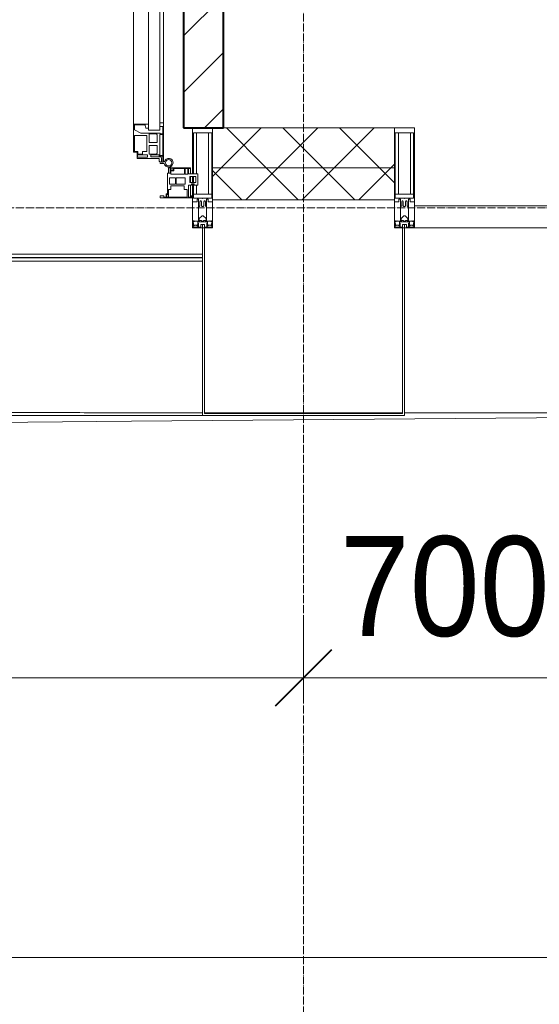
# Model space of a CAD drawing. Header units: millimetres. Extents: x 5617 to 137814, y 7718 to 189336.
# Tile 53 of 97: x 53745 to 55045, y 13406 to 15871. Entities that reach past the tile are written whole.
import ezdxf

# ---------------------------------------------------------------- set-up
doc = ezdxf.new("R2010")
doc.units = ezdxf.units.MM
doc.linetypes.add('ADSK_Линия сетки', pattern=[25, 20, -2.5, 0, -2.5])
doc.linetypes.add('Линия сетки', pattern=[25, 20, -2.5, 0, -2.5])
for name, color, linetype, lineweight in [('Двери', 7, 'Continuous', 18), ('Импосты витража', 7, 'Continuous', 18), ('Колонны', 7, 'Continuous', 18), ('Ограждение', 7, 'Continuous', 18), ('Оси', 7, 'Continuous', 9), ('Панели витража', 7, 'Continuous', 18), ('Поручни', 7, 'Continuous', 18), ('Размеры', 7, 'Continuous', 9), ('Размеры-100', 7, 'Continuous', 9), ('Стены разрез', 7, 'Continuous', 40), ('Стены штриховка', 7, 'Continuous', 40), ('Форма', 7, 'Continuous', 18), ('Элементы узлов', 7, 'Continuous', 18)]:
    doc.layers.add(name, color=color, linetype=linetype, lineweight=lineweight)
doc.styles.add('Arial', font='arial.ttf', dxfattribs={"width": 0.9, "height": 250})
doc.dimstyles.new('Основной_2_5_мм', dxfattribs={"dimscale": 304.8, "dimtxt": 255.06485, "dimasz": 0.463911, "dimexe": 0.492126, "dimexo": 0.492126, "dimgap": 0.098425, "dimtad": 1, "dimdec": 0, "dimdsep": 46, "dimtxsty": 'Arial', "dimblk1": 'OBLIQUE', "dimblk2": 'OBLIQUE', "dimsah": 1, "dimcen": 0.09, "dimdle": 0.492126, "dimazin": 2, "dimtfac": 1, "dimtdec": 4, "dimtix": 1, "dimtmove": 0, "dimatfit": 3, "dimfxl": 1, "dimtvp": 1, "dimtolj": 1, "dimtzin": 0, "dimlwd": 20, "dimlwe": 20, "dimarcsym": 2})
pattern_1 = [(45, (0, 0), (-70.71068, 70.71068), []), (135, (0, 0), (-70.71068, -70.71068), [])]

# ---------------------------------------------------------------- blocks, each defined once
blk = doc.blocks.new('135_SLK_K4_AR_rvt-1-МКСС_К4_L12_41_700_')
at = {"layer": 'Стены разрез', "lineweight": 9, "true_color": 0xaaaaaa}
h = blk.add_hatch(dxfattribs=at)
h.set_pattern_fill('FP_3', color=253, style=0, pattern_type=2)
h.set_pattern_definition([(45, (0, 0), (-70.71068, 70.71068), [])])
h.paths.add_polyline_path([(118505.9, 15600), (118550, 15600), (118550, 19600), (118450, 19600), (118450, 15600)])
at = {"layer": 'Стены разрез', "color": 253, "true_color": 0xaaaaaa}
for p, q in [((118550, 15600), (118550, 19600)), ((118450, 18900), (118450, 15600)), ((118450, 15600), (118550, 15600))]:
    blk.add_line(p, q, dxfattribs=at)
blk = doc.blocks.new('System Panel - A_PAN_Glass-7508020-МКСС_К4_L12_41_700_')
at = {"layer": 'Панели витража', "color": 253, "lineweight": 5, "true_color": 0xaaaaaa}
for p, q in [((656.25, 55), (-656.25, 55)), ((-656.25, 55), (-656.25, 0)), ((656.25, 0), (656.25, 55)), ((-656.25, 0), (656.25, 0))]:
    blk.add_line(p, q, dxfattribs=at)
blk = doc.blocks.new('Rectangular Mullion - 50Wx250H-V63-МКСС_К4_L12_41_700_')
at = {"layer": 'Элементы узлов', "color": 253, "lineweight": 5, "true_color": 0xaaaaaa}
for p, q in [((-25, 135.1), (-25, 250)), ((-25, 250), (0, 250)), ((25, 250), (0, 250)), ((25, 65.2), (25, 250)), ((-23, 237.3), (0, 237.3)), ((-23, 237.3), (-23, 135.1)), ((-14.9, 135.1), (-14.9, 237.3)), ((23, 237.3), (0, 237.3)), ((14.9, 84), (14.9, 237.3)), ((23, 237.3), (23, 73.6)), ((-25, 113.4), (-25, 128.4)), ((-23, 128.4), (-23, 113.4)), ((-25, 65.2), (-25, 110.1)), ((-23, 110.1), (-23, 73.6)), ((-14.9, 84), (-14.9, 106.6)), ((0, 84), (-23, 84)), ((0, 84), (23, 84)), ((-14, 65.2), (-25, 65.2)), ((-0.5, 73.6), (-23, 73.6)), ((-14, 71.3), (-14, 65.2)), ((-10, 71.3), (-14, 71.3)), ((-10, 53), (-10, 71.3)), ((-8.7, 53), (-10, 53)), ((-10, 53), (-10, 17)), ((-8.7, 53), (-7, 54.7)), ((-7, 65.2), (-5.9, 67.3)), ((-7, 65.2), (-7, 54.7)), ((-4.1, 67.3), (-5.9, 67.3)), ((-4.1, 67.3), (-2.9, 65.1)), ((-2.9, 65.1), (-2.9, 54.6)), ((-1.3, 53), (-2.9, 54.6)), ((0, 53), (-1.3, 53)), ((0, 53), (1.3, 53)), ((0.5, 73.6), (23, 73.6)), ((1.3, 53), (2.9, 54.6)), ((4.1, 67.3), (2.9, 65.1)), ((2.9, 65.1), (2.9, 54.6)), ((4.1, 67.3), (5.9, 67.3)), ((7, 65.2), (5.9, 67.3)), ((7, 65.2), (7, 54.7)), ((8.7, 53), (7, 54.7)), ((8.7, 53), (10, 53)), ((10, 71.3), (14, 71.3)), ((10, 53), (10, 71.3)), ((10, 53), (10, 17)), ((14, 71.3), (14, 65.2)), ((14, 65.2), (25, 65.2)), ((-8.5, 23), (-1.5, 30)), ((-1.5, 30), (0, 30)), ((1.5, 30), (0, 30)), ((8.5, 23), (1.5, 30)), ((-23.8, 14.6), (-25, 14.2)), ((-25, 0), (-25, 14.2)), ((-22.3, 17), (-23.8, 17)), ((-23.8, 17), (-23.8, 14.6)), ((-22.5, 10.6), (-23.8, 14.6)), ((-22.5, 10.6), (-23.7, 9.9)), ((-23.7, 1.3), (-23.7, 9.9)), ((-23.7, 1.3), (-11.8, 1.3)), ((-23.2, 10.2), (-22.5, 8)), ((-22.5, 8), (-22.5, 4.5)), ((-21.3, 4.5), (-22.5, 4.5)), ((-22.3, 17), (-22.3, 16)), ((-22.3, 16), (-21.3, 16)), ((-19, 17.6), (-21.3, 16)), ((-21.3, 4.5), (-21.3, 6.5)), ((-21.3, 6.5), (-14.2, 6.5)), ((-18.4, 16.6), (-19, 17.6)), ((-7.4, 16.6), (-18.4, 16.6)), ((-14.2, 6.5), (-14.2, 4.5)), ((-13.2, 4.5), (-14.2, 4.5)), ((-13.2, 4.5), (-12.2, 7.2)), ((-12.7, 7.6), (-11.3, 11.4)), ((-12.7, 7.6), (-11.8, 6.9)), ((-12.2, 9), (-12.2, 14.8)), ((-12.2, 14.8), (0, 14.8)), ((-11.8, 1.3), (-11.8, 6.9)), ((-10.5, 11.2), (-11.3, 11.4)), ((-10.5, 1.5), (-10.5, 11.2)), ((-4.8, 1.5), (-10.5, 1.5)), ((-10, 17), (-7.5, 17)), ((-8.5, 18.5), (-8.5, 23)), ((-7.5, 18.5), (-8.5, 18.5)), ((-7.5, 17), (-7.5, 18.5)), ((-7.4, 18), (-7.4, 16.6)), ((-2.6, 18), (-7.4, 18)), ((0, 8), (-4.8, 8)), ((-4.8, 1.5), (-4.8, 8)), ((-2.6, 18), (-2.6, 16.8)), ((-2.6, 16.8), (0, 16.8)), ((2.6, 16.8), (0, 16.8)), ((0, 14.8), (0, 16.8)), ((0, 14.8), (0, 16.8)), ((12.2, 14.8), (0, 14.8)), ((0, 0), (0, 8)), ((0, 8), (4.8, 8)), ((0, 0), (0, 8)), ((2.6, 18), (2.6, 16.8)), ((2.6, 18), (7.4, 18)), ((4.8, 1.5), (4.8, 8)), ((4.8, 1.5), (10.5, 1.5)), ((7.4, 18), (7.4, 16.6)), ((7.4, 16.6), (18.4, 16.6)), ((7.5, 18.5), (8.5, 18.5)), ((7.5, 17), (7.5, 18.5)), ((10, 17), (7.5, 17)), ((8.5, 18.5), (8.5, 23)), ((10.5, 11.2), (11.3, 11.4)), ((10.5, 1.5), (10.5, 11.2)), ((12.7, 7.6), (11.3, 11.4)), ((12.7, 7.6), (11.8, 6.9)), ((11.8, 1.3), (11.8, 6.9)), ((23.7, 1.3), (11.8, 1.3)), ((12.2, 9), (12.2, 14.8)), ((13.2, 4.5), (12.2, 7.2)), ((13.2, 4.5), (14.2, 4.5)), ((21.3, 6.5), (14.2, 6.5)), ((14.2, 6.5), (14.2, 4.5)), ((18.4, 16.6), (19, 17.6)), ((19, 17.6), (21.3, 16)), ((22.3, 16), (21.3, 16)), ((21.3, 4.5), (21.3, 6.5)), ((21.3, 4.5), (22.5, 4.5)), ((22.3, 17), (22.3, 16)), ((22.3, 17), (23.8, 17)), ((22.5, 10.6), (23.8, 14.6)), ((22.5, 10.6), (23.7, 9.9)), ((23.2, 10.2), (22.5, 8)), ((22.5, 8), (22.5, 4.5)), ((23.7, 1.3), (23.7, 9.9)), ((23.8, 17), (23.8, 14.6)), ((23.8, 14.6), (25, 14.2)), ((25, 0), (25, 14.2)), ((-25, 0), (0, 0)), ((25, 0), (0, 0))]:
    blk.add_line(p, q, dxfattribs=at)
for centre, start, end in [((-0.5, 73.1), 360, 90), ((0.5, 73.1), 90, 180)]:
    blk.add_arc(centre, 0.5, start, end, dxfattribs=at)
blk = doc.blocks.new('Rectangular Mullion - R_StandardFrame_50Wx250H-V64-МКСС_К4_L12_41_700_')
at = {"layer": 'Импосты витража', "color": 253, "lineweight": 5, "true_color": 0xaaaaaa}
for p, q in [((-25, -110.1), (-25, 0)), ((-25, 0), (0, 0)), ((5, 0), (25, 0)), ((25, 0), (25, -250)), ((-25, -128.4), (-25, -113.4)), ((-25, -250), (-25, -135.1)), ((25, -250), (-25, -250))]:
    blk.add_line(p, q, dxfattribs=at)
blk = doc.blocks.new('Rectangular Mullion - 50Wx250H-2623690-МКСС_К4_L12_41_700_')
at = {"layer": 'Элементы узлов', "color": 253, "lineweight": 5, "true_color": 0xaaaaaa}
for p, q in [((-25, 65.2), (-25, 250)), ((-25, 250), (0, 250)), ((25, 250), (0, 250)), ((25, 65.2), (25, 250)), ((-23, 237.3), (0, 237.3)), ((-23, 237.3), (-23, 73.6)), ((-14.9, 84), (-14.9, 237.3)), ((23, 237.3), (0, 237.3)), ((14.9, 84), (14.9, 237.3)), ((23, 237.3), (23, 73.6)), ((0, 84), (-23, 84)), ((0, 84), (23, 84)), ((-14, 65.2), (-25, 65.2)), ((-0.5, 73.6), (-23, 73.6)), ((-14, 71.3), (-14, 65.2)), ((-10, 71.3), (-14, 71.3)), ((-10, 53), (-10, 71.3)), ((-8.7, 53), (-10, 53)), ((-10, 53), (-10, 17)), ((-8.7, 53), (-7, 54.7)), ((-7, 65.2), (-5.9, 67.3)), ((-7, 65.2), (-7, 54.7)), ((-4.1, 67.3), (-5.9, 67.3)), ((-4.1, 67.3), (-2.9, 65.1)), ((-2.9, 65.1), (-2.9, 54.6)), ((-1.3, 53), (-2.9, 54.6)), ((0, 53), (-1.3, 53)), ((0, 53), (1.3, 53)), ((0.5, 73.6), (23, 73.6)), ((1.3, 53), (2.9, 54.6)), ((4.1, 67.3), (2.9, 65.1)), ((2.9, 65.1), (2.9, 54.6)), ((4.1, 67.3), (5.9, 67.3)), ((7, 65.2), (5.9, 67.3)), ((7, 65.2), (7, 54.7)), ((8.7, 53), (7, 54.7)), ((8.7, 53), (10, 53)), ((10, 71.3), (14, 71.3)), ((10, 53), (10, 71.3)), ((10, 53), (10, 17)), ((14, 71.3), (14, 65.2)), ((14, 65.2), (25, 65.2)), ((-8.5, 23), (-1.5, 30)), ((-1.5, 30), (0, 30)), ((1.5, 30), (0, 30)), ((8.5, 23), (1.5, 30)), ((-23.8, 14.6), (-25, 14.2)), ((-25, 0), (-25, 14.2)), ((-22.3, 17), (-23.8, 17)), ((-23.8, 17), (-23.8, 14.6)), ((-22.5, 10.6), (-23.8, 14.6)), ((-22.5, 10.6), (-23.7, 9.9)), ((-23.7, 1.3), (-23.7, 9.9)), ((-23.7, 1.3), (-11.8, 1.3)), ((-23.2, 10.2), (-22.5, 8)), ((-22.5, 8), (-22.5, 4.5)), ((-21.3, 4.5), (-22.5, 4.5)), ((-22.3, 17), (-22.3, 16)), ((-22.3, 16), (-21.3, 16)), ((-19, 17.6), (-21.3, 16)), ((-21.3, 4.5), (-21.3, 6.5)), ((-21.3, 6.5), (-14.2, 6.5)), ((-18.4, 16.6), (-19, 17.6)), ((-7.4, 16.6), (-18.4, 16.6)), ((-14.2, 6.5), (-14.2, 4.5)), ((-13.2, 4.5), (-14.2, 4.5)), ((-13.2, 4.5), (-12.2, 7.2)), ((-12.7, 7.6), (-11.3, 11.4)), ((-12.7, 7.6), (-11.8, 6.9)), ((-12.2, 9), (-12.2, 14.8)), ((-12.2, 14.8), (0, 14.8)), ((-11.8, 1.3), (-11.8, 6.9)), ((-10.5, 11.2), (-11.3, 11.4)), ((-10.5, 1.5), (-10.5, 11.2)), ((-4.8, 1.5), (-10.5, 1.5)), ((-10, 17), (-7.5, 17)), ((-8.5, 18.5), (-8.5, 23)), ((-7.5, 18.5), (-8.5, 18.5)), ((-7.5, 17), (-7.5, 18.5)), ((-7.4, 18), (-7.4, 16.6)), ((-2.6, 18), (-7.4, 18)), ((0, 8), (-4.8, 8)), ((-4.8, 1.5), (-4.8, 8)), ((-2.6, 18), (-2.6, 16.8)), ((-2.6, 16.8), (0, 16.8)), ((2.6, 16.8), (0, 16.8)), ((0, 14.8), (0, 16.8)), ((0, 14.8), (0, 16.8)), ((12.2, 14.8), (0, 14.8)), ((0, 0), (0, 8)), ((0, 8), (4.8, 8)), ((0, 0), (0, 8)), ((2.6, 18), (2.6, 16.8)), ((2.6, 18), (7.4, 18)), ((4.8, 1.5), (4.8, 8)), ((4.8, 1.5), (10.5, 1.5)), ((7.4, 18), (7.4, 16.6)), ((7.4, 16.6), (18.4, 16.6)), ((7.5, 18.5), (8.5, 18.5)), ((7.5, 17), (7.5, 18.5)), ((10, 17), (7.5, 17)), ((8.5, 18.5), (8.5, 23)), ((10.5, 11.2), (11.3, 11.4)), ((10.5, 1.5), (10.5, 11.2)), ((12.7, 7.6), (11.3, 11.4)), ((12.7, 7.6), (11.8, 6.9)), ((11.8, 1.3), (11.8, 6.9)), ((23.7, 1.3), (11.8, 1.3)), ((12.2, 9), (12.2, 14.8)), ((13.2, 4.5), (12.2, 7.2)), ((13.2, 4.5), (14.2, 4.5)), ((21.3, 6.5), (14.2, 6.5)), ((14.2, 6.5), (14.2, 4.5)), ((18.4, 16.6), (19, 17.6)), ((19, 17.6), (21.3, 16)), ((22.3, 16), (21.3, 16)), ((21.3, 4.5), (21.3, 6.5)), ((21.3, 4.5), (22.5, 4.5)), ((22.3, 17), (22.3, 16)), ((22.3, 17), (23.8, 17)), ((22.5, 10.6), (23.8, 14.6)), ((22.5, 10.6), (23.7, 9.9)), ((23.2, 10.2), (22.5, 8)), ((22.5, 8), (22.5, 4.5)), ((23.7, 1.3), (23.7, 9.9)), ((23.8, 17), (23.8, 14.6)), ((23.8, 14.6), (25, 14.2)), ((25, 0), (25, 14.2)), ((-25, 0), (0, 0)), ((25, 0), (0, 0))]:
    blk.add_line(p, q, dxfattribs=at)
for centre, start, end in [((-0.5, 73.1), 360, 90), ((0.5, 73.1), 90, 180)]:
    blk.add_arc(centre, 0.5, start, end, dxfattribs=at)
blk = doc.blocks.new('Rectangular Mullion - R_StandardFrame_50Wx250H-7505731-МКСС_К4_L12_41_700_')
at = {"layer": 'Импосты витража', "color": 253, "lineweight": 5, "true_color": 0xaaaaaa}
for p, q in [((-25, -250), (-25, 0)), ((-25, 0), (-5, 0)), ((0, 0), (25, 0)), ((25, 0), (25, -250)), ((25, -250), (-25, -250))]:
    blk.add_line(p, q, dxfattribs=at)
blk = doc.blocks.new('A_PAN_ALU_Door_Double - EXT_1_Double_EQ-7507534-МКСС_К4_L12_41_700_')
at = {"layer": 'Двери', "color": 253, "lineweight": 5, "true_color": 0xaaaaaa}
for p, q in [((-583.7, 659.3), (-583.7, 758.9)), ((-583.7, 758.9), (-578.6, 758.9)), ((-583.7, 659.3), (-583.7, 758.9)), ((-583.7, 758.9), (-578.6, 758.9)), ((-581.6, 750.3), (-581.6, 742.3)), ((-579.8, 750.3), (-581.6, 750.3)), ((-581.6, 750.3), (-581.6, 742.3)), ((-579.8, 750.3), (-581.6, 750.3)), ((-581.6, 742.3), (-572.9, 742.3)), ((-581.6, 742.3), (-572.9, 742.3)), ((-581.6, 740.6), (-581.6, 688.2)), ((-574.6, 740.6), (-581.6, 740.6)), ((-581.6, 740.6), (-581.6, 688.2)), ((-574.6, 740.6), (-581.6, 740.6)), ((-579.8, 748.9), (-579.8, 750.3)), ((-579.8, 748.9), (-579.8, 750.3)), ((-578.6, 748.9), (-579.8, 748.9)), ((-578.6, 748.9), (-579.8, 748.9)), ((-578.6, 758.9), (-578.6, 748.9)), ((-578.6, 758.9), (-578.6, 748.9)), ((-574.6, 688.2), (-574.6, 740.6)), ((-574.6, 688.2), (-574.6, 740.6)), ((-572.9, 742.3), (-572.9, 739.3)), ((-572.9, 742.3), (-572.9, 739.3)), ((-572.9, 739.3), (-543.6, 739.3)), ((-572.9, 739.3), (-543.6, 739.3)), ((-543.6, 744.8), (-518.6, 744.8)), ((-543.6, 739.3), (-543.6, 744.8)), ((-543.6, 744.8), (-518.6, 744.8)), ((-543.6, 739.3), (-543.6, 744.8)), ((-518.6, 744.8), (-518.6, 741.8)), ((-518.6, 744.8), (-518.6, 741.8)), ((-518.6, 741.8), (-517.1, 741.8)), ((-518.6, 741.8), (-517.1, 741.8)), ((-517.1, 741.8), (-517.1, 732.3)), ((-517.1, 741.8), (-517.1, 732.3)), ((518.6, 741.8), (517.1, 741.8)), ((517.1, 741.8), (517.1, 732.3)), ((518.6, 741.8), (517.1, 741.8)), ((517.1, 741.8), (517.1, 732.3)), ((543.6, 744.8), (518.6, 744.8)), ((518.6, 744.8), (518.6, 741.8)), ((543.6, 744.8), (518.6, 744.8)), ((518.6, 744.8), (518.6, 741.8)), ((543.6, 739.3), (543.6, 744.8)), ((543.6, 739.3), (543.6, 744.8)), ((572.9, 739.3), (543.6, 739.3)), ((572.9, 739.3), (543.6, 739.3)), ((581.6, 742.3), (572.9, 742.3)), ((572.9, 742.3), (572.9, 739.3)), ((581.6, 742.3), (572.9, 742.3)), ((572.9, 742.3), (572.9, 739.3)), ((574.6, 688.2), (574.6, 740.6)), ((574.6, 740.6), (581.6, 740.6)), ((574.6, 688.2), (574.6, 740.6)), ((574.6, 740.6), (581.6, 740.6)), ((583.7, 758.9), (578.6, 758.9)), ((578.6, 758.9), (578.6, 748.9)), ((583.7, 758.9), (578.6, 758.9)), ((578.6, 758.9), (578.6, 748.9)), ((578.6, 748.9), (579.8, 748.9)), ((578.6, 748.9), (579.8, 748.9)), ((579.8, 748.9), (579.8, 750.3)), ((579.8, 750.3), (581.6, 750.3)), ((579.8, 748.9), (579.8, 750.3)), ((579.8, 750.3), (581.6, 750.3)), ((581.6, 750.3), (581.6, 742.3)), ((581.6, 750.3), (581.6, 742.3)), ((581.6, 740.6), (581.6, 688.2)), ((581.6, 740.6), (581.6, 688.2)), ((583.7, 659.3), (583.7, 758.9)), ((583.7, 659.3), (583.7, 758.9)), ((-566.1, 737.5), (-567.6, 734.8)), ((-566.1, 737.5), (-567.6, 734.8)), ((-567.6, 734.8), (-567.6, 715.8)), ((-567.6, 734.8), (-567.6, 715.8)), ((-567.6, 715.8), (-547.7, 715.8)), ((-567.6, 715.8), (-547.7, 715.8)), ((-547.7, 737.5), (-566.1, 737.5)), ((-547.7, 737.5), (-566.1, 737.5)), ((-547.7, 715.8), (-547.7, 737.5)), ((-547.7, 715.8), (-547.7, 737.5)), ((-541.3, 730.5), (-541.3, 691)), ((-531.2, 730.5), (-541.3, 730.5)), ((-541.3, 730.5), (-541.3, 691)), ((-531.2, 730.5), (-541.3, 730.5)), ((-531.2, 737.1), (-531.2, 730.5)), ((-518.8, 737.1), (-531.2, 737.1)), ((-531.2, 737.1), (-531.2, 730.5)), ((-518.8, 737.1), (-531.2, 737.1)), ((-518.8, 730.6), (-518.8, 737.1)), ((-518.8, 730.6), (-518.8, 737.1)), ((-510.6, 730.6), (-518.8, 730.6)), ((-510.6, 730.6), (-518.8, 730.6)), ((-517.1, 732.3), (-508.2, 732.3)), ((-517.1, 732.3), (-508.2, 732.3)), ((-510.6, 691), (-510.6, 730.6)), ((-510.6, 691), (-510.6, 730.6)), ((-508.2, 732.3), (-508.2, 662.3)), ((-508.2, 732.3), (-508.2, 662.3)), ((517.1, 732.3), (508.2, 732.3)), ((508.2, 732.3), (508.2, 662.3)), ((517.1, 732.3), (508.2, 732.3)), ((508.2, 732.3), (508.2, 662.3)), ((510.6, 691), (510.6, 730.6)), ((510.6, 730.6), (518.8, 730.6)), ((510.6, 691), (510.6, 730.6)), ((510.6, 730.6), (518.8, 730.6)), ((518.8, 730.6), (518.8, 737.1)), ((518.8, 737.1), (531.2, 737.1)), ((518.8, 730.6), (518.8, 737.1)), ((518.8, 737.1), (531.2, 737.1)), ((531.2, 737.1), (531.2, 730.5)), ((531.2, 737.1), (531.2, 730.5)), ((531.2, 730.5), (541.3, 730.5)), ((531.2, 730.5), (541.3, 730.5)), ((541.3, 730.5), (541.3, 691)), ((541.3, 730.5), (541.3, 691)), ((547.7, 715.8), (547.7, 737.5)), ((547.7, 737.5), (566.1, 737.5)), ((547.7, 715.8), (547.7, 737.5)), ((547.7, 737.5), (566.1, 737.5)), ((567.6, 715.8), (547.7, 715.8)), ((567.6, 715.8), (547.7, 715.8)), ((566.1, 737.5), (567.6, 734.8)), ((566.1, 737.5), (567.6, 734.8)), ((567.6, 734.8), (567.6, 715.8)), ((567.6, 734.8), (567.6, 715.8)), ((-567.6, 708), (-567.6, 688.9)), ((-547.7, 708), (-567.6, 708)), ((-567.6, 708), (-567.6, 688.9)), ((-547.7, 708), (-567.6, 708)), ((-547.7, 686.3), (-547.7, 708)), ((-547.7, 686.3), (-547.7, 708)), ((-541.3, 691), (-510.6, 691)), ((-541.3, 691), (-510.6, 691)), ((541.3, 691), (510.6, 691)), ((541.3, 691), (510.6, 691)), ((547.7, 708), (567.6, 708)), ((547.7, 686.3), (547.7, 708)), ((547.7, 708), (567.6, 708)), ((547.7, 686.3), (547.7, 708)), ((567.6, 708), (567.6, 688.9)), ((567.6, 708), (567.6, 688.9)), ((-583.7, 244.2), (-583.7, 677.3)), ((-581.6, 688.2), (-574.6, 688.2)), ((-581.6, 688.2), (-574.6, 688.2)), ((-581.6, 686.5), (-581.6, 668.4)), ((-575.4, 686.5), (-581.6, 686.5)), ((-581.6, 686.5), (-581.6, 668.4)), ((-575.4, 686.5), (-581.6, 686.5)), ((-581.6, 668.4), (-574.6, 668.4)), ((-581.6, 668.4), (-574.6, 668.4)), ((-575.4, 684.5), (-575.4, 686.5)), ((-575.4, 684.5), (-575.4, 686.5)), ((-526.4, 684.5), (-575.4, 684.5)), ((-526.4, 684.5), (-575.4, 684.5)), ((-574.6, 677.3), (-546, 677.3)), ((-574.6, 244.2), (-574.6, 677.3)), ((-574.6, 668.4), (-574.6, 659.3)), ((-574.6, 668.4), (-574.6, 659.3)), ((-567.6, 688.9), (-566.1, 686.3)), ((-567.6, 688.9), (-566.1, 686.3)), ((-566.1, 686.3), (-547.7, 686.3)), ((-566.1, 686.3), (-547.7, 686.3)), ((-546, 677.3), (-546, 244.2)), ((-546, 672), (-539.3, 672)), ((-546, 662.3), (-546, 672)), ((-546, 672), (-539.3, 672)), ((-546, 662.3), (-546, 672)), ((-539.3, 672), (-537.1, 665.9)), ((-539.3, 672), (-537.1, 665.9)), ((-537.1, 665.9), (-537.1, 663.8)), ((-537.1, 665.9), (-537.1, 663.8)), ((-510.6, 676.8), (-526.4, 684.5)), ((-510.6, 676.8), (-526.4, 684.5)), ((-510.6, 663.8), (-510.6, 676.8)), ((-510.6, 663.8), (-510.6, 676.8)), ((510.6, 676.8), (526.4, 684.5)), ((510.6, 676.8), (526.4, 684.5)), ((510.6, 663.8), (510.6, 676.8)), ((510.6, 663.8), (510.6, 676.8)), ((526.4, 684.5), (575.4, 684.5)), ((526.4, 684.5), (575.4, 684.5)), ((539.3, 672), (537.1, 665.9)), ((539.3, 672), (537.1, 665.9)), ((537.1, 665.9), (537.1, 663.8)), ((537.1, 665.9), (537.1, 663.8)), ((546, 672), (539.3, 672)), ((546, 672), (539.3, 672)), ((546, 677.3), (546, 244.2)), ((574.6, 677.3), (546, 677.3)), ((546, 662.3), (546, 672)), ((546, 662.3), (546, 672)), ((566.1, 686.3), (547.7, 686.3)), ((566.1, 686.3), (547.7, 686.3)), ((567.6, 688.9), (566.1, 686.3)), ((567.6, 688.9), (566.1, 686.3)), ((581.6, 688.2), (574.6, 688.2)), ((581.6, 688.2), (574.6, 688.2)), ((574.6, 244.2), (574.6, 677.3)), ((581.6, 668.4), (574.6, 668.4)), ((574.6, 668.4), (574.6, 659.3)), ((581.6, 668.4), (574.6, 668.4)), ((574.6, 668.4), (574.6, 659.3)), ((575.4, 684.5), (575.4, 686.5)), ((575.4, 686.5), (581.6, 686.5)), ((575.4, 684.5), (575.4, 686.5)), ((575.4, 686.5), (581.6, 686.5)), ((581.6, 686.5), (581.6, 668.4)), ((581.6, 686.5), (581.6, 668.4)), ((583.7, 244.2), (583.7, 677.3)), ((-574.6, 659.3), (-583.7, 659.3)), ((-574.6, 659.3), (-583.7, 659.3)), ((-508.2, 662.3), (-546, 662.3)), ((-508.2, 662.3), (-546, 662.3)), ((-537.1, 663.8), (-510.6, 663.8)), ((-537.1, 663.8), (-510.6, 663.8)), ((-508.2, 662.3), (-508.2, 259.2)), ((508.2, 662.3), (546, 662.3)), ((508.2, 662.3), (546, 662.3)), ((508.2, 662.3), (508.2, 259.2)), ((537.1, 663.8), (510.6, 663.8)), ((537.1, 663.8), (510.6, 663.8)), ((574.6, 659.3), (583.7, 659.3)), ((574.6, 659.3), (583.7, 659.3)), ((-583.7, 262.2), (-574.6, 262.2)), ((-583.7, 164.2), (-583.7, 262.2)), ((-581.6, 253.1), (-581.6, 235.1)), ((-574.6, 253.1), (-581.6, 253.1)), ((-574.6, 262.2), (-574.6, 253.1)), ((-546, 259.2), (-508.2, 259.2)), ((-546, 249.6), (-546, 259.2)), ((-539.3, 249.6), (-546, 249.6)), ((-537.1, 255.7), (-539.3, 249.6)), ((-537.1, 257.7), (-537.1, 255.7)), ((-510.6, 257.7), (-537.1, 257.7)), ((-510.6, 244.7), (-510.6, 257.7)), ((-508.2, 259.2), (-508.2, 189.3)), ((546, 259.2), (508.2, 259.2)), ((508.2, 259.2), (508.2, 189.3)), ((510.6, 244.7), (510.6, 257.7)), ((510.6, 257.7), (537.1, 257.7)), ((537.1, 257.7), (537.1, 255.7)), ((537.1, 255.7), (539.3, 249.6)), ((539.3, 249.6), (546, 249.6)), ((546, 249.6), (546, 259.2)), ((583.7, 262.2), (574.6, 262.2)), ((574.6, 262.2), (574.6, 253.1)), ((574.6, 253.1), (581.6, 253.1)), ((581.6, 253.1), (581.6, 235.1)), ((583.7, 164.2), (583.7, 262.2)), ((-581.6, 235.1), (-575.4, 235.1)), ((-581.6, 233.4), (-581.6, 180.9)), ((-574.6, 233.4), (-581.6, 233.4)), ((-575.4, 237), (-526.4, 237)), ((-575.4, 235.1), (-575.4, 237)), ((-574.6, 244.2), (-546, 244.2)), ((-574.6, 180.9), (-574.6, 233.4)), ((-566.1, 235.3), (-567.6, 232.6)), ((-567.6, 232.6), (-567.6, 213.6)), ((-547.7, 235.3), (-566.1, 235.3)), ((-547.7, 213.6), (-547.7, 235.3)), ((-541.3, 230.6), (-541.3, 191)), ((-510.6, 230.6), (-541.3, 230.6)), ((-526.4, 237), (-510.6, 244.7)), ((-510.6, 191), (-510.6, 230.6)), ((526.4, 237), (510.6, 244.7)), ((510.6, 230.6), (541.3, 230.6)), ((510.6, 191), (510.6, 230.6)), ((575.4, 237), (526.4, 237)), ((541.3, 230.6), (541.3, 191)), ((574.6, 244.2), (546, 244.2)), ((547.7, 213.6), (547.7, 235.3)), ((547.7, 235.3), (566.1, 235.3)), ((566.1, 235.3), (567.6, 232.6)), ((567.6, 232.6), (567.6, 213.6)), ((574.6, 233.4), (581.6, 233.4)), ((574.6, 180.9), (574.6, 233.4)), ((575.4, 235.1), (575.4, 237)), ((581.6, 235.1), (575.4, 235.1)), ((581.6, 233.4), (581.6, 180.9)), ((-567.6, 213.6), (-547.7, 213.6)), ((-567.6, 205.7), (-567.6, 186.7)), ((-547.7, 205.7), (-567.6, 205.7)), ((-547.7, 184), (-547.7, 205.7)), ((567.6, 213.6), (547.7, 213.6)), ((547.7, 205.7), (567.6, 205.7)), ((547.7, 184), (547.7, 205.7)), ((567.6, 205.7), (567.6, 186.7)), ((-581.6, 180.9), (-574.6, 180.9)), ((-581.6, 179.2), (-581.6, 164.2)), ((-572.9, 179.2), (-581.6, 179.2)), ((-578.6, 164.2), (-578.6, 174.5)), ((-575.5, 177.5), (-551.3, 177.5)), ((-572.9, 182.2), (-572.9, 179.2)), ((-551.3, 182.2), (-572.9, 182.2)), ((-572.4, 173.3), (-572.4, 165.6)), ((-517.1, 173.3), (-572.4, 173.3)), ((-567.6, 186.7), (-566.1, 184)), ((-566.1, 184), (-547.7, 184)), ((-551.3, 177.5), (-551.3, 182.2)), ((-543.6, 182.2), (-543.6, 176.7)), ((-518.6, 182.2), (-543.6, 182.2)), ((-543.6, 176.7), (-518.6, 176.7)), ((-541.3, 191), (-531.2, 191)), ((-531.2, 191), (-531.2, 184.4)), ((-531.2, 184.4), (-518.8, 184.4)), ((-518.8, 191), (-510.6, 191)), ((-518.8, 184.4), (-518.8, 191)), ((-518.6, 176.7), (-518.6, 182.2)), ((-517.1, 189.3), (-517.1, 173.3)), ((-508.2, 189.3), (-517.1, 189.3)), ((508.2, 189.3), (517.1, 189.3)), ((518.8, 191), (510.6, 191)), ((517.1, 189.3), (517.1, 173.3)), ((517.1, 173.3), (572.4, 173.3)), ((518.6, 182.2), (543.6, 182.2)), ((518.6, 176.7), (518.6, 182.2)), ((543.6, 176.7), (518.6, 176.7)), ((518.8, 184.4), (518.8, 191)), ((531.2, 184.4), (518.8, 184.4)), ((541.3, 191), (531.2, 191)), ((531.2, 191), (531.2, 184.4)), ((543.6, 182.2), (543.6, 176.7)), ((566.1, 184), (547.7, 184)), ((551.3, 177.5), (551.3, 182.2)), ((551.3, 182.2), (572.9, 182.2)), ((575.5, 177.5), (551.3, 177.5)), ((567.6, 186.7), (566.1, 184)), ((572.4, 173.3), (572.4, 165.6)), ((572.9, 182.2), (572.9, 179.2)), ((572.9, 179.2), (581.6, 179.2)), ((581.6, 180.9), (574.6, 180.9)), ((578.6, 164.2), (578.6, 174.5)), ((581.6, 179.2), (581.6, 164.2)), ((-575.1, 160.7), (-585.4, 160.7)), ((-581.6, 164.2), (-578.6, 164.2)), ((-575.1, 165.6), (-575.1, 160.7)), ((-572.4, 165.6), (-575.1, 165.6)), ((572.4, 165.6), (575.1, 165.6)), ((575.1, 165.6), (575.1, 160.7)), ((575.1, 160.7), (585.4, 160.7)), ((581.6, 164.2), (578.6, 164.2))]:
    blk.add_line(p, q, dxfattribs=at)
at = {"layer": 'Двери', "lineweight": 5}
for p, q in [((-597.6, 721.7), (-626.4, 720.7)), ((-597.6, 723.5), (-597.6, 696)), ((-583.6, 726), (-595.1, 726)), ((583.6, 726), (595.1, 726)), ((597.6, 723.5), (597.6, 696)), ((597.6, 721.7), (626.4, 720.7)), ((-624.5, 698.8), (-597.6, 697.7)), ((-595.1, 693.5), (-583.6, 693.5)), ((595.1, 693.5), (583.6, 693.5)), ((624.5, 698.8), (597.6, 697.7)), ((-660.1, 685.7), (-660.1, 611.5)), ((-640.1, 611.5), (-640.1, 683.8)), ((640.1, 611.5), (640.1, 683.8)), ((660.1, 685.7), (660.1, 611.5)), ((-605.1, 596.5), (-625.1, 596.5)), ((-605.1, 576.5), (-605.1, 596.5)), ((605.1, 576.5), (605.1, 596.5)), ((605.1, 596.5), (625.1, 596.5)), ((-625.1, 576.5), (-605.1, 576.5)), ((625.1, 576.5), (605.1, 576.5))]:
    blk.add_line(p, q, dxfattribs=at)
at = {"layer": 'Двери', "color": 254, "lineweight": 5, "true_color": 0xd4d4d4}
for centre, start, end in [((-596.2, 162.6), 359.296, 89.0613), ((596.2, 162.6), 90.9387, 180.704)]:
    blk.add_arc(centre, 596.2, start, end, dxfattribs=at)
at = {"layer": 'Двери', "lineweight": 5}
for centre, radius, start, end in [((-625.1, 685.7), 35, 92.1945, 180), ((-595.1, 723.5), 2.5, 90, 180), ((595.1, 723.5), 2.5, 360, 90), ((625.1, 685.7), 35, 360, 87.8055), ((-625.1, 683.8), 15, 87.8056, 180), ((-595.1, 696), 2.5, 180, 270), ((595.1, 696), 2.5, 270, 360), ((625.1, 683.8), 15, 0, 92.1944), ((-625.1, 611.5), 35, 180, 270), ((-625.1, 611.5), 15, 180, 270), ((625.1, 611.5), 35, 270, 360), ((625.1, 611.5), 15, 270, 360)]:
    blk.add_arc(centre, radius, start, end, dxfattribs=at)
at = {"layer": 'Двери', "color": 253, "lineweight": 5, "true_color": 0xaaaaaa}
for centre, radius, start, end in [((-596.2, 162.7), 11, 16.047, 350.0284), ((-575.5, 174.5), 3, 90, 180), ((575.5, 174.5), 3, 360, 90), ((596.2, 162.7), 11, 189.9716, 163.953), ((-596.2, 162.6), 8, 90, 270), ((-596.2, 162.6), 8, 270, 90), ((-583.7, 166.3), 2.03, 196.0721, 270), ((583.7, 166.3), 2.03, 270, 343.9279), ((596.2, 162.6), 8, 90, 270), ((596.2, 162.6), 8, 270, 90)]:
    blk.add_arc(centre, radius, start, end, dxfattribs=at)
at = {"layer": 'Панели витража', "color": 253, "lineweight": 5, "true_color": 0xaaaaaa}
for p, q in [((-600.3, 150), (-651.2, 150)), ((-651.2, 150), (-651.2, 148.5)), ((-651.2, 148.5), (-645.9, 148.5)), ((-651.2, 148.5), (-651.2, 135.1)), ((-645.9, 148.5), (-645.9, 135.1)), ((-644.3, 134.5), (-644.3, 148.2)), ((-644.3, 148.2), (-637.3, 148.2)), ((-637.3, 148.2), (-637.3, 134.5)), ((-635.9, 134.2), (-635.9, 148.4)), ((-635.9, 148.4), (-608.9, 148.4)), ((-608.9, 148.4), (-608.9, 142.8)), ((-607.5, 148.7), (-601.5, 148.7)), ((-607.5, 144.4), (-607.5, 148.7)), ((-601.5, 148.7), (-601.5, 144.4)), ((-600.3, 136.5), (-600.3, 150)), ((-596.2, 150), (-600.3, 150)), ((-596.2, 136.5), (-596.2, 150)), ((596.2, 150), (596.2, 136.5)), ((600.3, 150), (596.2, 150)), ((651.2, 150), (600.3, 150)), ((600.3, 150), (600.3, 136.5)), ((601.5, 144.4), (601.5, 148.7)), ((601.5, 148.7), (607.5, 148.7)), ((607.5, 148.7), (607.5, 144.4)), ((608.9, 142.8), (608.9, 148.4)), ((608.9, 148.4), (635.9, 148.4)), ((635.9, 148.4), (635.9, 134.2)), ((637.3, 148.2), (644.3, 148.2)), ((637.3, 134.5), (637.3, 148.2)), ((644.3, 148.2), (644.3, 134.5)), ((645.9, 135.1), (645.9, 148.5)), ((645.9, 148.5), (651.2, 148.5)), ((651.2, 148.5), (651.2, 150)), ((651.2, 135.1), (651.2, 148.5)), ((-645.9, 135.1), (-669.2, 135.1)), ((-669.2, 135.1), (-669.2, 106.6)), ((-664.2, 113.4), (-664.2, 128.4)), ((-664.2, 128.4), (-649.2, 128.4)), ((-651.2, 128.4), (-651.2, 113.4)), ((-649.2, 128.4), (-649.2, 113.4)), ((-637.3, 134.5), (-644.3, 134.5)), ((-637.8, 108.8), (-637.8, 125)), ((-637.8, 125), (-615.2, 125)), ((-601.9, 134.2), (-635.9, 134.2)), ((-615.2, 125), (-615.2, 108.8)), ((-613, 108.8), (-613, 125)), ((-613, 125), (-598.7, 125)), ((-608.9, 142.8), (-601.9, 142.8)), ((-601.5, 144.4), (-607.5, 144.4)), ((-601.9, 142.8), (-601.9, 134.2)), ((-593.3, 136.5), (-600.3, 136.5)), ((-598.7, 125), (-598.7, 108.8)), ((-593.3, 84.8), (-593.3, 136.5)), ((600.3, 136.5), (593.3, 136.5)), ((593.3, 136.5), (593.3, 84.8)), ((598.7, 125), (613, 125)), ((598.7, 108.8), (598.7, 125)), ((607.5, 144.4), (601.5, 144.4)), ((601.9, 134.2), (601.9, 142.8)), ((601.9, 142.8), (608.9, 142.8)), ((635.9, 134.2), (601.9, 134.2)), ((613, 125), (613, 108.8)), ((615.2, 125), (637.8, 125)), ((615.2, 108.8), (615.2, 125)), ((644.3, 134.5), (637.3, 134.5)), ((637.8, 125), (637.8, 108.8)), ((669.2, 135.1), (645.9, 135.1)), ((649.2, 128.4), (664.2, 128.4)), ((649.2, 113.4), (649.2, 128.4)), ((651.2, 113.4), (651.2, 128.4)), ((664.2, 128.4), (664.2, 113.4)), ((669.2, 106.6), (669.2, 135.1)), ((-669.2, 106.6), (-660.2, 106.6)), ((-649.2, 113.4), (-664.2, 113.4)), ((-660.2, 106.6), (-660.2, 110.1)), ((-660.2, 110.1), (-653.3, 110.1)), ((-653.3, 110.1), (-653.3, 106.6)), ((-653.3, 106.6), (-646.3, 106.6)), ((-651.2, 106.6), (-651.2, 76.7)), ((-646.3, 106.6), (-646.3, 76.7)), ((-615.2, 108.8), (-637.8, 108.8)), ((-635.3, 95.5), (-635.3, 105)), ((-635.3, 105), (-602.1, 105)), ((-598.7, 108.8), (-613, 108.8)), ((-602.1, 105), (-602.1, 95.5)), ((613, 108.8), (598.7, 108.8)), ((602.1, 95.5), (602.1, 105)), ((602.1, 105), (635.3, 105)), ((637.8, 108.8), (615.2, 108.8)), ((635.3, 105), (635.3, 95.5)), ((646.3, 76.7), (646.3, 106.6)), ((646.3, 106.6), (653.3, 106.6)), ((664.2, 113.4), (649.2, 113.4)), ((651.2, 76.7), (651.2, 106.6)), ((653.3, 106.6), (653.3, 110.1)), ((653.3, 110.1), (660.2, 110.1)), ((660.2, 110.1), (660.2, 106.6)), ((660.2, 106.6), (669.2, 106.6)), ((-652.8, 79.5), (-654.3, 79.5)), ((-654.3, 79.5), (-654.3, 74.5)), ((-654.3, 74.5), (-575.3, 74.5)), ((-652.8, 76.7), (-652.8, 79.5)), ((-646.3, 76.7), (-652.8, 76.7)), ((-642.4, 76.3), (-642.4, 95.5)), ((-642.4, 95.5), (-635.3, 95.5)), ((-592, 76.3), (-642.4, 76.3)), ((-602.1, 95.5), (-595.8, 95.5)), ((-596.2, 76.2), (-596.2, 95.5)), ((-595.8, 95.5), (-595.8, 89)), ((-595.8, 89), (-595, 88.2)), ((-595, 88.2), (-595, 83.1)), ((-595, 83.1), (-592, 83.1)), ((-590.3, 84.8), (-593.3, 84.8)), ((-592, 83.1), (-592, 76.3)), ((-590.3, 76.5), (-590.3, 84.8)), ((-583.9, 76.5), (-590.3, 76.5)), ((-575.3, 79.5), (-583.9, 79.5)), ((-583.9, 79.5), (-583.9, 76.5)), ((-575.3, 74.5), (-575.3, 79.5)), ((583.9, 79.5), (575.3, 79.5)), ((575.3, 79.5), (575.3, 74.5)), ((575.3, 74.5), (654.3, 74.5)), ((583.9, 76.5), (583.9, 79.5)), ((590.3, 76.5), (583.9, 76.5)), ((593.3, 84.8), (590.3, 84.8)), ((590.3, 84.8), (590.3, 76.5)), ((592, 76.3), (592, 83.1)), ((592, 83.1), (595, 83.1)), ((642.4, 76.3), (592, 76.3)), ((595, 88.2), (595.8, 89)), ((595, 83.1), (595, 88.2)), ((595.8, 89), (595.8, 95.5)), ((595.8, 95.5), (602.1, 95.5)), ((596.2, 95.5), (596.2, 76.2)), ((635.3, 95.5), (642.4, 95.5)), ((642.4, 95.5), (642.4, 76.3)), ((652.8, 76.7), (646.3, 76.7)), ((654.3, 79.5), (652.8, 79.5)), ((652.8, 79.5), (652.8, 76.7)), ((654.3, 74.5), (654.3, 79.5))]:
    blk.add_line(p, q, dxfattribs=at)
blk = doc.blocks.new('Ограждение - Ограждение-6013879-МКСС_К4_L12_41_700_')
at = {"layer": 'Поручни', "color": 253, "lineweight": 5, "true_color": 0xaaaaaa}
for p, q in [((35747.5, -116.5), (34385, -116.5)), ((35747.5, -124.5), (34385, -124.5)), ((35747.5, -125.5), (34385, -125.5)), ((35747.5, -133.5), (34385, -133.5))]:
    blk.add_line(p, q, dxfattribs=at)
blk = doc.blocks.new('A_SLK_PAN_Type1 - Прямой тип панели-6537639-МКСС_К4_L12_41_700_')
at = {"layer": 'Колонны', "lineweight": 5}
for p, q in [((-252.5, 470), (252.5, 470)), ((-252.5, 0), (-252.5, 470)), ((252.5, 470), (252.5, 0)), ((-247.5, 465), (-247.5, 0)), ((247.5, 465), (-247.5, 465)), ((247.5, 0), (247.5, 465)), ((-247.5, 0), (-252.5, 0)), ((252.5, 0), (247.5, 0))]:
    blk.add_line(p, q, dxfattribs=at)
blk = doc.blocks.new('A_OGR_PAN_Отлив - A_OGR_PAN_Отлив-6121416-МКСС_К4_L12_41_700_')
at = {"layer": 'Колонны', "color": 253, "lineweight": 5, "true_color": 0xaaaaaa}
for q in [(-681.2, -463), (681.2, -470)]:
    blk.add_line((-681.2, -470), q, dxfattribs=at)
blk = doc.blocks.new('135_SLK_K4_AR_FCD_rvt-1-МКСС_К4_L12_41_700_')
at = {"layer": 'Стены разрез', "lineweight": 5, "true_color": 0xaaaaaa}
h = blk.add_hatch(dxfattribs=at)
h.set_pattern_fill('FP_4', color=253, style=0, pattern_type=2)
h.set_pattern_definition(pattern_1)
h.paths.add_polyline_path([(118522.5, 15500), (118977.5, 15500), (118977.5, 15600), (118522.5, 15600)])
h = blk.add_hatch(dxfattribs=at)
h.set_pattern_fill('FP_4', color=253, style=0, pattern_type=2)
h.set_pattern_definition(pattern_1)
h.paths.add_polyline_path([(118977.5, 15420), (118977.5, 15500), (118522.5, 15500), (118522.5, 15420), (118680.8, 15420)])
at = {"layer": 'Стены разрез', "color": 253, "lineweight": 9, "true_color": 0xaaaaaa}
for p, q in [((118977.5, 15600), (118522.5, 15600)), ((118522.5, 15600), (118522.5, 15420)), ((118977.5, 15420), (118977.5, 15600)), ((118522.5, 15420), (118977.5, 15420))]:
    blk.add_line(p, q, dxfattribs=at)
at = {"layer": 'Стены штриховка', "color": 253, "lineweight": 9, "true_color": 0xaaaaaa}
blk.add_line((118977.5, 15500), (118522.5, 15500), dxfattribs=at)
at = {"layer": 'Форма', "color": 253, "lineweight": 5, "true_color": 0xaaaaaa, "flags": 128}
blk.add_lwpolyline([(114341.6, 14827.2), (118320, 14866.3), (121358.5, 14890.7), (122269.1, 14896.6)], dxfattribs=at)
at = {"layer": 'Форма', "color": 253, "lineweight": 9, "true_color": 0xaaaaaa}
for points, knots in [([(119002.5, 14886.4), (119058.6, 14886.4), (119232.2, 14886.4), (119464.5, 14886.5), (119699.6, 14886.8), (119876, 14887.1), (120052.3, 14887.4), (120287.4, 14888), (120581.2, 14888.8), (120874.9, 14889.8), (121110, 14890.7), (121286.4, 14891.5), (121462.7, 14892.3), (121697.8, 14893.4), (121991.5, 14895), (122285.3, 14896.7), (122520.3, 14898.2), (122755.5, 14899.7), (123049.5, 14901.8), (123401.9, 14904.4), (123695.6, 14906.7), (123923.8, 14908.6), (124034.6, 14909.5), (124086.5, 14910)], [-0.4351482, -0.4351482, -0.4351482, -0.4351482, -0.4310345, -0.4224138, -0.4181034, -0.4137931, -0.4094828, -0.4051724, -0.3965517, -0.387931, -0.3836207, -0.3793103, -0.375, -0.3706897, -0.362069, -0.3534483, -0.3491379, -0.3448276, -0.3362069, -0.3275862, -0.3189655, -0.3146552, -0.3108477, -0.3108477, -0.3108477, -0.3108477]), ([(117135, 14890.6), (117226, 14890.2), (117434.5, 14889.3), (117760.3, 14888.2), (118054.1, 14887.4), (118289.2, 14887), (118417.4, 14886.8), (118486.9, 14886.7), (118497.5, 14886.7)], [-0.48080667, -0.48080667, -0.48080667, -0.48080667, -0.47413793, -0.46551724, -0.45689655, -0.45258621, -0.44827586, -0.4474949, -0.4474949, -0.4474949, -0.4474949]), ([(118502.5, 14886.7), (118549, 14886.6), (118654.3, 14886.5), (118819.3, 14886.4), (118937.8, 14886.4), (118997.6, 14886.4)], [-0.44737312, -0.44737312, -0.44737312, -0.44737312, -0.44396552, -0.43965517, -0.43526996, -0.43526996, -0.43526996, -0.43526996])]:
    blk.add_open_spline(points, degree=3, knots=knots, dxfattribs=at)
at = {"layer": 'Импосты витража', "color": 253, "lineweight": 5, "true_color": 0xaaaaaa}
for name, p in [('Rectangular Mullion - 50Wx250H-V63-МКСС_К4_L12_41_700_', (118497.5, 15350)), ('Rectangular Mullion - 50Wx250H-2623690-МКСС_К4_L12_41_700_', (119002.5, 15350))]:
    blk.add_blockref(name, p, dxfattribs=at)
at = {"layer": 'Импосты витража', "color": 253, "lineweight": 5, "true_color": 0xaaaaaa, "extrusion": (0, 0, -1), "rotation": 180}
for name, p in [('Rectangular Mullion - R_StandardFrame_50Wx250H-V64-МКСС_К4_L12_41_700_', (-118497.5, 15350)), ('Rectangular Mullion - R_StandardFrame_50Wx250H-7505731-МКСС_К4_L12_41_700_', (-119002.5, 15350))]:
    blk.add_blockref(name, p, dxfattribs=at)
at = {"layer": 'Колонны', "color": 253, "lineweight": 5, "true_color": 0xaaaaaa, "rotation": 180}
blk.add_blockref('A_SLK_PAN_Type1 - Прямой тип панели-6537639-МКСС_К4_L12_41_700_', (118750, 15350), dxfattribs=at)
at = {"layer": 'Колонны', "color": 253, "lineweight": 5, "true_color": 0xaaaaaa}
blk.add_blockref('A_OGR_PAN_Отлив - A_OGR_PAN_Отлив-6121416-МКСС_К4_L12_41_700_', (117816.3, 15350), dxfattribs=at)
at = {"layer": 'Ограждение', "color": 253, "lineweight": 5, "true_color": 0xaaaaaa}
blk.add_blockref('Ограждение - Ограждение-6013879-МКСС_К4_L12_41_700_', (82750, 15400), dxfattribs=at)
at = {"layer": 'Панели витража', "color": 253, "lineweight": 5, "true_color": 0xaaaaaa}
for name, p in [('A_PAN_ALU_Door_Double - EXT_1_Double_EQ-7507534-МКСС_К4_L12_41_700_', (117816.3, 15350)), ('System Panel - A_PAN_Glass-7508020-МКСС_К4_L12_41_700_', (119683.8, 15350))]:
    blk.add_blockref(name, p, dxfattribs=at)
blk = doc.blocks.new('DIMBLOCK7-МКСС_К4_L12_41_700_')
at = {"layer": 'Размеры-100', "lineweight": 20, "transparency": 16777216}
for p, q in [((29255.4, 13523.5), (29255.4, 13673.5)), ((72455.4, 13523.5), (72455.4, 13673.5)), ((29105.4, 13523.5), (72605.4, 13523.5)), ((29255.4, 13523.5), (29255.4, 13473.5)), ((72455.4, 13523.5), (72455.4, 13473.5))]:
    blk.add_line(p, q, dxfattribs=at)
at = {"layer": 'Размеры-100', "lineweight": 40, "transparency": 16777216}
for p, q in [((29255.4, 13523.5), (29326.1, 13594.2)), ((72455.4, 13523.5), (72526.1, 13594.2)), ((29255.4, 13523.5), (29184.7, 13452.8)), ((72455.4, 13523.5), (72384.7, 13452.8))]:
    blk.add_line(p, q, dxfattribs=at)
at = {"layer": 'Размеры-100', "color": 0, "lineweight": 20, "transparency": 16777216, "insert": (50423.7, 13878.1), "char_height": 250, "width": 1035.956, "attachment_point": 1, "line_spacing_factor": 0.941778, "style": 'Arial'}
blk.add_mtext('43200', dxfattribs=at)
blk = doc.blocks.new('_Oblique')
at = {"color": 0, "linetype": 'ByBlock', "lineweight": -2}
blk.add_line((-0.5, -0.5), (0.5, 0.5), dxfattribs=at)
blk = doc.blocks.new('DIMBLOCK16-МКСС_К4_L12_41_700_')
at = {"layer": 'Размеры-100', "lineweight": 20, "transparency": 16777216}
for p, q in [((50855.4, 14223.5), (50855.4, 14373.5)), ((54455.4, 14223.5), (54455.4, 14373.5)), ((50855.4, 14223.5), (54455.4, 14223.5)), ((50855.4, 14223.5), (50855.4, 14173.5)), ((54455.4, 14223.5), (54455.4, 14173.5))]:
    blk.add_line(p, q, dxfattribs=at)
at = {"layer": 'Размеры-100', "lineweight": 40, "transparency": 16777216}
for p, q in [((50855.4, 14223.5), (50926.1, 14294.2)), ((54455.4, 14223.5), (54526.1, 14294.2)), ((50855.4, 14223.5), (50784.7, 14152.8)), ((54455.4, 14223.5), (54384.7, 14152.8))]:
    blk.add_line(p, q, dxfattribs=at)
at = {"layer": 'Размеры-100', "color": 0, "lineweight": 20, "transparency": 16777216, "insert": (52310.1, 14578.1), "char_height": 250, "width": 828.765, "attachment_point": 1, "line_spacing_factor": 0.941778, "style": 'Arial'}
blk.add_mtext('3600', dxfattribs=at)
blk = doc.blocks.new('DIMBLOCK17-МКСС_К4_L12_41_700_')
at = {"layer": 'Размеры-100', "lineweight": 20, "transparency": 16777216}
for p, q in [((54455.4, 14223.5), (54455.4, 14373.5)), ((55155.4, 14223.5), (55155.4, 14373.5)), ((54455.4, 14223.5), (55155.4, 14223.5)), ((54455.4, 14223.5), (54455.4, 14173.5)), ((55155.4, 14223.5), (55155.4, 14173.5))]:
    blk.add_line(p, q, dxfattribs=at)
at = {"layer": 'Размеры-100', "lineweight": 40, "transparency": 16777216}
for p, q in [((54455.4, 14223.5), (54526.1, 14294.2)), ((55155.4, 14223.5), (55226.1, 14294.2)), ((54455.4, 14223.5), (54384.7, 14152.8)), ((55155.4, 14223.5), (55084.7, 14152.8))]:
    blk.add_line(p, q, dxfattribs=at)
at = {"layer": 'Размеры-100', "color": 0, "lineweight": 20, "transparency": 16777216, "insert": (54546.4, 14578.1), "char_height": 250, "width": 621.573, "attachment_point": 1, "line_spacing_factor": 0.941778, "style": 'Arial'}
blk.add_mtext('700', dxfattribs=at)

msp = doc.modelspace()

# ---------------------------------------------------------------- linework, layer by layer
at = {"layer": 'Оси', "linetype": 'Линия сетки'}
msp.add_line((54455.4, 12025.7), (54455.4, 33080), dxfattribs=at)
at = {"layer": 'Оси', "linetype": 'ADSK_Линия сетки'}
msp.add_line((72455.4, 15400), (25603.7, 15400), dxfattribs=at)

# ---------------------------------------------------------------- block references
at = {"lineweight": 5}
for name in ['135_SLK_K4_AR_FCD_rvt-1-МКСС_К4_L12_41_700_', '135_SLK_K4_AR_rvt-1-МКСС_К4_L12_41_700_']:
    msp.add_blockref(name, (-64294.6, 0), dxfattribs=at)

# ---------------------------------------------------------------- dimensions: what is measured, and where the dimension line sits
at = {"layer": 'Размеры', "lineweight": 20}
for base, p1, p2, override, picture, middle in [((54455.4, 14223.5), (50855.4, 14323.5), (54455.4, 14323.5), {"dimpost": '<>', "dimfxl": 3600}, 'DIMBLOCK16-МКСС_К4_L12_41_700_', (52655.4, 14381.3)), ((55155.4, 14223.5), (54455.4, 14323.5), (55155.4, 14323.5), {"dimpost": '<>', "dimfxl": 700}, 'DIMBLOCK17-МКСС_К4_L12_41_700_', (54805.4, 14381.2)), ((72455.4, 13523.5), (29255.4, 13623.5), (72455.4, 13623.5), {"dimpost": '<>', "dimfxl": 43200}, 'DIMBLOCK7-МКСС_К4_L12_41_700_', (50855.4, 13681.3))]:
    dim = msp.add_linear_dim(base=base, p1=p1, p2=p2, dimstyle='Основной_2_5_мм', override=override, dxfattribs=at)
    dim.commit()
    dim.dimension.update_dxf_attribs({"geometry": picture, "text_midpoint": middle})

doc.saveas('drawing.dxf')
